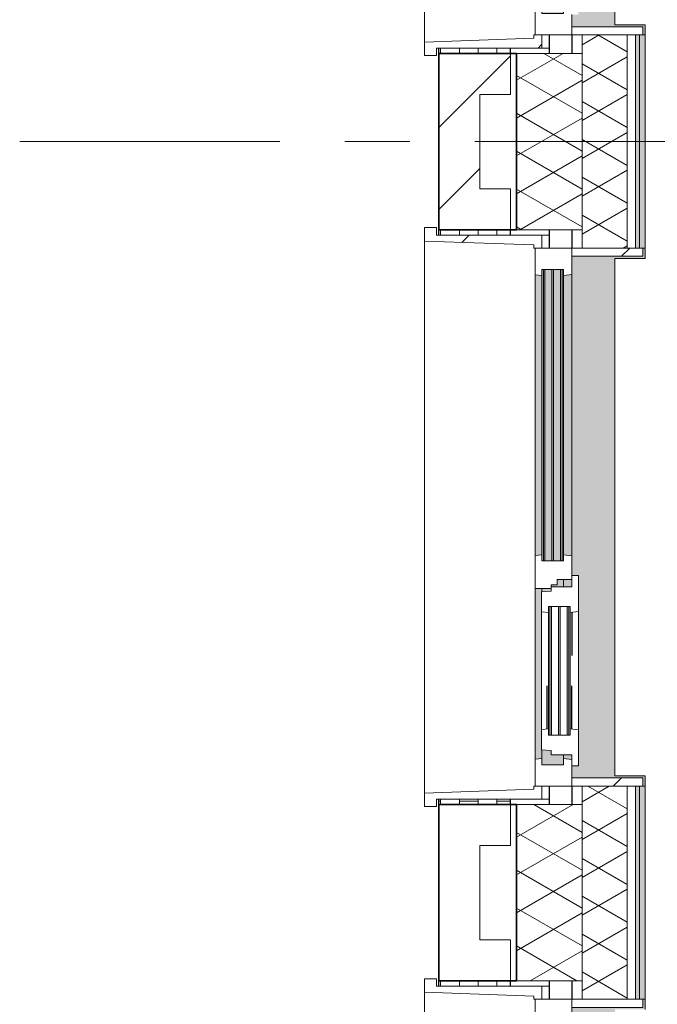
# Model space of a CAD drawing. Extents: x 2744 to 57639, y 3641 to 38820.
# Tile 5 of 179: x 2744 to 4300, y 22722 to 25126. Entities that reach past the tile are written whole.
import ezdxf

# ---------------------------------------------------------------- set-up
doc = ezdxf.new("R2010")
doc.units = 0
doc.header["$LTSCALE"] = 50
doc.linetypes.add('gestippeld', pattern=[6.35, 3.175, -3.175])
doc.linetypes.add('stramien', pattern=[22.225, 12.7, -3.175, 3.175, -3.175])
doc.layers.get('0').update_dxf_attribs({"linetype": 'CONTINUOUS'})
for name, color, linetype, lineweight in [('A-GLAZ', 8, 'CONTINUOUS', 25), ('A-GLAZ-GLAS', 8, 'CONTINUOUS', 25), ('A-WALL', 8, 'CONTINUOUS', 25), ('A-WALL-MBNI', 8, 'CONTINUOUS', 25), ('A-WALL-PATT', 8, 'CONTINUOUS', 50), ('I-WALL', 8, 'CONTINUOUS', 25), ('S-GRID', 8, 'CONTINUOUS', 18)]:
    doc.layers.add(name, color=color, linetype=linetype, lineweight=lineweight)
pattern_1 = [(90, (-5000.86, 18388.203), (-45.688, 3e-15), []), (180, (-5000.86, 18388.2), (-45.688, -105), [45.688, -45.688])]
pattern_2 = [(135, (25744.87, -3941.6), (-212.132, -212.132), [])]
pattern_3 = [(135, (22078.2, -3941.6), (-212.132, -212.132), [])]
pattern_4 = [(135, (23911.53, -3941.6), (-212.132, -212.132), [])]

# ---------------------------------------------------------------- blocks, each defined once
blk = doc.blocks.new('31_KA_Houten kozijn metselwerkgevel met draaiend deel verdieping - 31_KA_Houten kozijn metselwerkgevel met draaiend deel verdieping-V150-Plotview 4e Verdieping - schaal 1 op 100')
at = {"layer": 'A-GLAZ'}
blk.add_hatch(color=256, dxfattribs=at).paths.add_polyline_path([(656.5, 323.5), (656.5, 328.5), (631.5, 328.5), (631.5, 255), (-631.5, 255), (-631.5, 328.5), (-656.5, 328.5), (-656.5, 323.5), (-636.5, 323.5), (-636.5, 150), (143, 150), (143, 166), (607, 166), (607, 150), (636.5, 150), (636.5, 323.5)], flags=0)
h = blk.add_hatch(color=256, dxfattribs=at)
h.paths.add_polyline_path([(591.8, 150), (580, 150), (580, 129.8), (589.5, 129.8), (591.3, 145.8)], flags=0)
h.paths.add_polyline_path([(170, 150), (152.5, 150), (152.5, 129.8), (170, 129.8), (170, 145.8)], flags=0)
h.paths.add_polyline_path([(94.3, 150), (-591.8, 150), (-589.5, 129.8), (92, 129.8), (93.8, 145.8)], flags=0)
at = {"layer": 'A-GLAZ', "lineweight": 18}
h = blk.add_hatch(dxfattribs=at)
h.set_pattern_fill('FP_385', color=256, style=0, pattern_type=2)
h.set_pattern_definition(pattern_2)
h.paths.add_polyline_path([(174, 99), (165, 99), (165, 114), (152.5, 114), (152.5, 150), (94.3, 150), (92, 129.8), (107, 129.8), (107, 77), (92, 77), (93.6, 60), (174, 60), (174, 90.9)], flags=0)
at = {"layer": 'A-GLAZ'}
h = blk.add_hatch(color=256, dxfattribs=at)
h.paths.add_polyline_path([(604.5, 129.8), (580, 129.8), (580, 99), (569.5, 99), (567.9, 77), (604.5, 77)], flags=0)
h.paths.add_polyline_path([(182.1, 77), (180.5, 99), (174, 99), (174, 77), (180.5, 77)], flags=0)
h.paths.add_polyline_path([(170, 99), (170, 129.8), (152.5, 129.8), (152.5, 114), (165, 114), (165, 99)], flags=0)
h.paths.add_polyline_path([(107, 101.3), (-604.5, 101.3), (-604.5, 84.3), (107, 84.3), (107, 99)], flags=0)
h.paths.add_polyline_path([(107, 77), (107, 80.3), (-604.5, 80.3), (-604.5, 77), (93.6, 77)], flags=0)
h.paths.add_polyline_path([(107, 122.3), (-604.5, 122.3), (-604.5, 105.3), (107, 105.3), (107, 114)], flags=0)
h.paths.add_polyline_path([(107, 129.8), (-604.5, 129.8), (-604.5, 126.3), (107, 126.3)], flags=0)
at = {"layer": 'A-GLAZ', "lineweight": 18}
h = blk.add_hatch(dxfattribs=at)
h.set_pattern_fill('FP_385', color=256, style=0, pattern_type=2)
h.set_pattern_definition(pattern_2)
h.paths.add_polyline_path([(-656.5, 56.9), (-656.5, 76.9), (-688.5, 76.9), (-688.5, -180.1), (-706.5, -180.1), (-706.5, -210.1), (-673.9, -210.1), (-664.2, 56.9)], flags=0)
at = {"layer": 'A-GLAZ'}
h = blk.add_hatch(color=256, dxfattribs=at)
h.paths.add_polyline_path([(591.1, 60), (589.5, 77), (174, 76), (174, 60), (589.5, 60)], flags=0)
h.paths.add_polyline_path([(93.6, 60), (92, 77), (-589.5, 77), (-591.1, 60), (92, 60)], flags=0)
at = {"layer": 'A-GLAZ', "lineweight": 18}
h = blk.add_hatch(dxfattribs=at)
h.set_pattern_fill('FP_385', color=256, style=0, pattern_type=2)
h.set_pattern_definition(pattern_2)
h.paths.add_polyline_path([(706.5, -180.1), (688.5, -180.1), (688.5, 76.9), (656.5, 76.9), (656.5, 56.9), (664.2, 56.9), (673.9, -210.1), (706.5, -210.1)], flags=0)
for p, q in [((-656.5, 323.5), (-656.5, 328.5)), ((-636.5, 323.5), (-656.5, 323.5)), ((-656.5, 323.5), (-656.5, 150)), ((-636.5, 150), (-636.5, 323.5)), ((636.5, 323.5), (636.5, 150)), ((656.5, 323.5), (636.5, 323.5)), ((656.5, 328.5), (656.5, 323.5)), ((656.5, 150), (656.5, 323.5)), ((-656.5, 150), (-636.5, 150)), ((-591.8, 150), (-656.5, 150)), ((-656.5, 150), (-656.5, 60)), ((94.3, 150), (-591.8, 150)), ((-589.5, 129.8), (-591.8, 150)), ((94.3, 150), (92, 129.8)), ((143, 150), (94.3, 150)), ((152.5, 114), (152.5, 150)), ((591.8, 150), (589.5, 129.8)), ((656.5, 150), (607, 150)), ((636.5, 150), (656.5, 150)), ((656.5, 60), (656.5, 150)), ((-604.5, 126.3), (-604.5, 129.8)), ((-604.5, 129.8), (-589.5, 129.8)), ((-604.5, 105.3), (-604.5, 122.3)), ((-589.5, 129.8), (92, 129.8)), ((92, 129.8), (107, 129.8)), ((107, 129.8), (107, 126.3)), ((107, 122.3), (107, 105.3)), ((152.5, 129.8), (170, 129.8)), ((580, 129.8), (589.5, 129.8)), ((589.5, 129.8), (604.5, 129.8)), ((604.5, 129.8), (604.5, 77)), ((-604.5, 84.3), (-604.5, 101.3)), ((107, 101.3), (107, 84.3)), ((165, 114), (152.5, 114)), ((165, 99), (165, 114)), ((170, 99), (165, 99)), ((174, 60), (174, 99)), ((-688.5, 94.9), (-688.5, 76.9)), ((-656.5, 76.9), (-688.5, 76.9)), ((-688.5, 76.9), (-688.5, -180.1)), ((-656.5, 56.9), (-656.5, 76.9)), ((-604.5, 77), (-604.5, 80.3)), ((-589.5, 77), (-604.5, 77)), ((-591.1, 60), (-589.5, 77)), ((92, 77), (-589.5, 77)), ((107, 77), (92, 77)), ((92, 77), (93.6, 60)), ((107, 80.3), (107, 77)), ((182.1, 77), (174, 77)), ((589.5, 77), (567.9, 77)), ((604.5, 77), (589.5, 77)), ((589.5, 77), (591.1, 60)), ((656.5, 76.9), (688.5, 76.9)), ((656.5, 56.9), (656.5, 76.9)), ((688.5, 76.9), (688.5, 94.9)), ((688.5, 76.9), (688.5, -180.1)), ((-673.9, -210.1), (-664.2, 56.9)), ((-664.2, 56.9), (-656.5, 56.9)), ((-656.5, 60), (-591.1, 60)), ((-591.1, 60), (93.6, 60)), ((93.6, 60), (174, 60)), ((174, 60), (591.1, 60)), ((591.1, 60), (656.5, 60)), ((664.2, 56.9), (656.5, 56.9)), ((673.9, -210.1), (664.2, 56.9)), ((-688.5, -180.1), (-706.5, -180.1)), ((-706.5, -180.1), (-706.5, -210.1)), ((688.5, -180.1), (706.5, -180.1)), ((706.5, -180.1), (706.5, -210.1)), ((-706.5, -210.1), (-673.9, -210.1)), ((673.9, -210.1), (-673.9, -210.1)), ((706.5, -210.1), (673.9, -210.1))]:
    blk.add_line(p, q, dxfattribs=at)
blk = doc.blocks.new('31_KA_Houten kozijn metselwerkgevel met draaiend deel verdieping - 31_KA_Houten kozijn metselwerkgevel met draaiend deel verdieping-V158-Plotview 4e Verdieping - schaal 1 op 100')
at = {"layer": 'A-GLAZ'}
blk.add_hatch(color=256, dxfattribs=at).paths.add_polyline_path([(656.5, 323.5), (656.5, 328.5), (631.5, 328.5), (631.5, 255), (-631.5, 255), (-631.5, 328.5), (-656.5, 328.5), (-656.5, 323.5), (-636.5, 323.5), (-636.5, 150), (143, 150), (143, 166), (607, 166), (607, 150), (636.5, 150), (636.5, 323.5)], flags=0)
at = {"layer": 'A-GLAZ', "lineweight": 18}
h = blk.add_hatch(dxfattribs=at)
h.set_pattern_fill('FP_391', color=256, style=0, pattern_type=2)
h.set_pattern_definition(pattern_3)
h.paths.add_polyline_path([(656.5, 60), (656.5, 150), (591.8, 150), (589.5, 129.8), (604.5, 129.8), (604.5, 77), (589.5, 77), (591.1, 60)], flags=0)
h.paths.add_polyline_path([(-589.5, 129.8), (-591.8, 150), (-656.5, 150), (-656.5, 60), (-591.1, 60), (-589.5, 77), (-604.5, 77), (-604.5, 129.8)], flags=0)
at = {"layer": 'A-GLAZ'}
h = blk.add_hatch(color=256, dxfattribs=at)
h.paths.add_polyline_path([(591.8, 150), (580, 150), (580, 129.8), (589.5, 129.8), (591.3, 145.8)], flags=0)
h.paths.add_polyline_path([(170, 150), (152.5, 150), (152.5, 129.8), (170, 129.8), (170, 145.8)], flags=0)
h.paths.add_polyline_path([(94.3, 150), (-591.8, 150), (-589.5, 129.8), (92, 129.8), (93.8, 145.8)], flags=0)
h = blk.add_hatch(color=256, dxfattribs=at)
h.paths.add_polyline_path([(604.5, 129.8), (580, 129.8), (580, 99), (569.5, 99), (567.9, 77), (604.5, 77)], flags=0)
h.paths.add_polyline_path([(182.1, 77), (180.5, 99), (174, 99), (174, 77), (180.5, 77)], flags=0)
h.paths.add_polyline_path([(170, 99), (170, 129.8), (152.5, 129.8), (152.5, 114), (165, 114), (165, 99)], flags=0)
h.paths.add_polyline_path([(107, 101.3), (-604.5, 101.3), (-604.5, 84.3), (107, 84.3), (107, 99)], flags=0)
h.paths.add_polyline_path([(107, 77), (107, 80.3), (-604.5, 80.3), (-604.5, 77), (93.6, 77)], flags=0)
h.paths.add_polyline_path([(107, 122.3), (-604.5, 122.3), (-604.5, 105.3), (107, 105.3), (107, 114)], flags=0)
h.paths.add_polyline_path([(107, 129.8), (-604.5, 129.8), (-604.5, 126.3), (107, 126.3)], flags=0)
h = blk.add_hatch(color=256, dxfattribs=at)
h.paths.add_polyline_path([(591.1, 60), (589.5, 77), (174, 76), (174, 60), (589.5, 60)], flags=0)
h.paths.add_polyline_path([(93.6, 60), (92, 77), (-589.5, 77), (-591.1, 60), (92, 60)], flags=0)
at = {"layer": 'A-GLAZ', "lineweight": 18}
h = blk.add_hatch(dxfattribs=at)
h.set_pattern_fill('FP_391', color=256, style=0, pattern_type=2)
h.set_pattern_definition(pattern_3)
h.paths.add_polyline_path([(706.5, -180.1), (688.5, -180.1), (688.5, 76.9), (656.5, 76.9), (656.5, 56.9), (664.2, 56.9), (673.9, -210.1), (706.5, -210.1)], flags=0)
for p, q in [((-656.5, 323.5), (-656.5, 328.5)), ((-636.5, 323.5), (-656.5, 323.5)), ((-656.5, 323.5), (-656.5, 150)), ((-636.5, 150), (-636.5, 323.5)), ((636.5, 323.5), (636.5, 150)), ((656.5, 323.5), (636.5, 323.5)), ((656.5, 328.5), (656.5, 323.5)), ((656.5, 150), (656.5, 323.5)), ((-656.5, 150), (-636.5, 150)), ((-591.8, 150), (-656.5, 150)), ((-656.5, 150), (-656.5, 60)), ((94.3, 150), (-591.8, 150)), ((-589.5, 129.8), (-591.8, 150)), ((94.3, 150), (92, 129.8)), ((143, 150), (94.3, 150)), ((152.5, 114), (152.5, 150)), ((591.8, 150), (589.5, 129.8)), ((656.5, 150), (607, 150)), ((636.5, 150), (656.5, 150)), ((656.5, 60), (656.5, 150)), ((-604.5, 126.3), (-604.5, 129.8)), ((-604.5, 129.8), (-589.5, 129.8)), ((-604.5, 105.3), (-604.5, 122.3)), ((-589.5, 129.8), (92, 129.8)), ((92, 129.8), (107, 129.8)), ((107, 129.8), (107, 126.3)), ((107, 122.3), (107, 105.3)), ((152.5, 129.8), (170, 129.8)), ((580, 129.8), (589.5, 129.8)), ((589.5, 129.8), (604.5, 129.8)), ((604.5, 129.8), (604.5, 77)), ((-604.5, 84.3), (-604.5, 101.3)), ((107, 101.3), (107, 84.3)), ((165, 114), (152.5, 114)), ((165, 99), (165, 114)), ((170, 99), (165, 99)), ((174, 60), (174, 99)), ((-688.5, 94.9), (-688.5, 76.9)), ((-656.5, 76.9), (-688.5, 76.9)), ((-688.5, 76.9), (-688.5, -180.1)), ((-656.5, 56.9), (-656.5, 76.9)), ((-604.5, 77), (-604.5, 80.3)), ((-589.5, 77), (-604.5, 77)), ((-591.1, 60), (-589.5, 77)), ((92, 77), (-589.5, 77)), ((107, 77), (92, 77)), ((92, 77), (93.6, 60)), ((107, 80.3), (107, 77)), ((182.1, 77), (174, 77)), ((589.5, 77), (567.9, 77)), ((604.5, 77), (589.5, 77)), ((589.5, 77), (591.1, 60)), ((656.5, 76.9), (688.5, 76.9)), ((656.5, 56.9), (656.5, 76.9)), ((688.5, 76.9), (688.5, 94.9)), ((688.5, 76.9), (688.5, -180.1)), ((-673.9, -210.1), (-664.2, 56.9)), ((-664.2, 56.9), (-656.5, 56.9)), ((-656.5, 60), (-591.1, 60)), ((-591.1, 60), (93.6, 60)), ((93.6, 60), (174, 60)), ((174, 60), (591.1, 60)), ((591.1, 60), (656.5, 60)), ((664.2, 56.9), (656.5, 56.9)), ((673.9, -210.1), (664.2, 56.9)), ((-688.5, -180.1), (-706.5, -180.1)), ((-706.5, -180.1), (-706.5, -210.1)), ((688.5, -180.1), (706.5, -180.1)), ((706.5, -180.1), (706.5, -210.1)), ((-706.5, -210.1), (-673.9, -210.1)), ((673.9, -210.1), (-673.9, -210.1)), ((706.5, -210.1), (673.9, -210.1))]:
    blk.add_line(p, q, dxfattribs=at)
blk = doc.blocks.new('31_KA_Houten kozijn metselwerkgevel met draaiend deel verdieping - 31_KA_Houten kozijn metselwerkgevel met draaiend deel verdieping-V159-Plotview 4e Verdieping - schaal 1 op 100')
at = {"layer": 'A-GLAZ'}
blk.add_hatch(color=256, dxfattribs=at).paths.add_polyline_path([(656.5, 328.5), (631.5, 328.5), (631.5, 255), (-631.5, 255), (-631.5, 328.5), (-656.5, 328.5), (-656.5, 323.5), (-636.5, 323.5), (-636.5, 150), (143, 150), (143, 166), (607, 166), (607, 150), (636.5, 150), (636.5, 323.5), (656.5, 323.5)], flags=0)
at = {"layer": 'A-GLAZ', "lineweight": 18}
h = blk.add_hatch(dxfattribs=at)
h.set_pattern_fill('FP_392', color=256, style=0, pattern_type=2)
h.set_pattern_definition(pattern_4)
h.paths.add_polyline_path([(656.5, 150), (656.5, 323.5), (636.5, 323.5), (636.5, 150)], flags=0)
h.paths.add_polyline_path([(-636.5, 323.5), (-656.5, 323.5), (-656.5, 150), (-636.5, 150), (-636.5, 258.3)], flags=0)
at = {"layer": 'A-GLAZ'}
h = blk.add_hatch(color=256, dxfattribs=at)
h.paths.add_polyline_path([(591.8, 150), (580, 150), (580, 129.8), (589.5, 129.8), (591.3, 145.8)], flags=0)
h.paths.add_polyline_path([(170, 150), (152.5, 150), (152.5, 129.8), (170, 129.8), (170, 145.8)], flags=0)
h.paths.add_polyline_path([(94.3, 150), (-591.8, 150), (-589.5, 129.8), (92, 129.8), (93.8, 145.8)], flags=0)
h = blk.add_hatch(color=256, dxfattribs=at)
h.paths.add_polyline_path([(604.5, 129.8), (580, 129.8), (580, 99), (569.5, 99), (567.9, 77), (604.5, 77)], flags=0)
h.paths.add_polyline_path([(182.1, 77), (180.5, 99), (174, 99), (174, 77), (180.5, 77)], flags=0)
h.paths.add_polyline_path([(170, 129.8), (152.5, 129.8), (152.5, 114), (165, 114), (165, 99), (170, 99), (170, 126.3)], flags=0)
h.paths.add_polyline_path([(107, 122.3), (-604.5, 122.3), (-604.5, 105.3), (107, 105.3), (107, 114)], flags=0)
h.paths.add_polyline_path([(107, 93), (107, 101.3), (-604.5, 101.3), (-604.5, 84.3), (107, 84.3)], flags=0)
h.paths.add_polyline_path([(107, 77), (107, 80.3), (-604.5, 80.3), (-604.5, 77), (93.6, 77)], flags=0)
h.paths.add_polyline_path([(107, 126.3), (107, 129.8), (-604.5, 129.8), (-604.5, 126.3), (99.3, 126.3)], flags=0)
at = {"layer": 'A-GLAZ', "lineweight": 18}
h = blk.add_hatch(dxfattribs=at)
h.set_pattern_fill('FP_392', color=256, style=0, pattern_type=2)
h.set_pattern_definition(pattern_4)
h.paths.add_polyline_path([(-656.5, 56.9), (-656.5, 76.9), (-688.5, 76.9), (-688.5, -180.1), (-706.5, -180.1), (-706.5, -210.1), (-673.9, -210.1), (-664.2, 56.9)], flags=0)
at = {"layer": 'A-GLAZ'}
h = blk.add_hatch(color=256, dxfattribs=at)
h.paths.add_polyline_path([(591.1, 60), (589.5, 77), (174, 76), (174, 60), (589.5, 60)], flags=0)
h.paths.add_polyline_path([(93.6, 60), (91.9, 77), (-589.5, 77), (-591.1, 60), (92, 60)], flags=0)
at = {"layer": 'A-GLAZ', "lineweight": 18}
for p, q in [((-656.5, 323.5), (-656.5, 328.5)), ((-636.5, 323.5), (-656.5, 323.5)), ((-656.5, 323.5), (-656.5, 150)), ((-636.5, 150), (-636.5, 323.5)), ((636.5, 323.5), (636.5, 150)), ((656.5, 323.5), (636.5, 323.5)), ((656.5, 328.5), (656.5, 323.5)), ((656.5, 150), (656.5, 323.5)), ((-656.5, 150), (-636.5, 150)), ((-591.8, 150), (-656.5, 150)), ((-656.5, 150), (-656.5, 60)), ((94.3, 150), (-591.8, 150)), ((-589.5, 129.8), (-591.8, 150)), ((94.3, 150), (92, 129.8)), ((143, 150), (94.3, 150)), ((152.5, 114), (152.5, 150)), ((591.8, 150), (589.5, 129.8)), ((656.5, 150), (607, 150)), ((636.5, 150), (656.5, 150)), ((656.5, 60), (656.5, 150)), ((-604.5, 126.3), (-604.5, 129.8)), ((-604.5, 129.8), (-589.5, 129.8)), ((-604.5, 105.3), (-604.5, 122.3)), ((-589.5, 129.8), (91.9, 129.8)), ((92, 129.8), (107, 129.8)), ((107, 129.8), (107, 126.3)), ((107, 122.3), (107, 105.3)), ((152.5, 129.8), (170, 129.8)), ((580, 129.8), (589.5, 129.8)), ((589.5, 129.8), (604.5, 129.8)), ((604.5, 129.8), (604.5, 77)), ((-604.5, 84.3), (-604.5, 101.3)), ((107, 101.3), (107, 84.3)), ((165, 114), (152.5, 114)), ((165, 99), (165, 114)), ((170, 99), (165, 99)), ((174, 60), (174, 99)), ((-688.5, 94.9), (-688.5, 76.9)), ((-656.5, 76.9), (-688.5, 76.9)), ((-688.5, 76.9), (-688.5, -180.1)), ((-656.5, 56.9), (-656.5, 76.9)), ((-604.5, 77), (-604.5, 80.3)), ((-589.5, 77), (-604.5, 77)), ((-591.1, 60), (-589.5, 77)), ((91.9, 77), (-589.5, 77)), ((107, 77), (92, 77)), ((92, 77), (93.6, 60)), ((107, 80.3), (107, 77)), ((182.1, 77), (174, 77)), ((589.5, 77), (567.9, 77)), ((604.5, 77), (589.5, 77)), ((589.5, 77), (591.1, 60)), ((656.5, 76.9), (688.5, 76.9)), ((656.5, 56.9), (656.5, 76.9)), ((688.5, 76.9), (688.5, 94.9)), ((688.5, 76.9), (688.5, -180.1)), ((-673.9, -210.1), (-664.2, 56.9)), ((-664.2, 56.9), (-656.5, 56.9)), ((-656.5, 60), (-591.1, 60)), ((-591.1, 60), (93.6, 60)), ((93.6, 60), (174, 60)), ((174, 60), (591.1, 60)), ((591.1, 60), (656.5, 60)), ((664.2, 56.9), (656.5, 56.9)), ((673.9, -210.1), (664.2, 56.9)), ((-688.5, -180.1), (-706.5, -180.1)), ((-706.5, -180.1), (-706.5, -210.1)), ((688.5, -180.1), (706.5, -180.1)), ((706.5, -180.1), (706.5, -210.1)), ((-706.5, -210.1), (-673.9, -210.1)), ((673.9, -210.1), (-673.9, -210.1)), ((706.5, -210.1), (673.9, -210.1))]:
    blk.add_line(p, q, dxfattribs=at)
blk = doc.blocks.new('31_KA_Houten kozijn metselwerkgevel triple glas - Type-9950171-Plotview 4e Verdieping - schaal 1 op 100')
at = {"layer": 'A-GLAZ'}
for points in [[(711.5, -4), (711.5, 0), (0, 0), (0, -4), (335.6, -4)], [(711.5, -25), (711.5, -21), (0, -21), (0, -25), (335.6, -25)], [(711.5, -46), (711.5, -42), (0, -42), (0, -46), (335.6, -46)]]:
    blk.add_hatch(color=256, dxfattribs=at).paths.add_polyline_path(points, flags=0)
at = {"layer": 'A-GLAZ', "lineweight": 18}
for p, q in [((711.5, 0), (0, 0)), ((0, 0), (0, -4)), ((711.5, -4), (711.5, 0)), ((0, -4), (711.5, -4)), ((711.5, -21), (0, -21)), ((0, -21), (0, -25)), ((711.5, -25), (711.5, -21)), ((0, -25), (711.5, -25)), ((711.5, -42), (0, -42)), ((0, -42), (0, -46)), ((0, -46), (711.5, -46)), ((711.5, -46), (711.5, -42))]:
    blk.add_line(p, q, dxfattribs=at)
blk = doc.blocks.new('31_KA_Houten kozijn draaiend deel metselwerkgevel - Type-V160-Plotview 4e Verdieping - schaal 1 op 100')
at = {"layer": 'A-GLAZ', "lineweight": 18}
for p, q in [((60.7, 16), (-27, 16)), ((-27, 16), (-27, 0)), ((63, -4.2), (60.7, 16)), ((349.3, 16), (60.7, 16)), ((349.3, 16), (347, -4.2)), ((437, 16), (349.3, 16)), ((410, 0), (437, 0)), ((437, 0), (437, 16)), ((-27, 0), (0, 0)), ((0, 0), (0, -51)), ((48, -7.5), (48, -4.2)), ((48, -4.2), (63, -4.2)), ((48, -28.5), (48, -11.5)), ((63, -4.2), (347, -4.2)), ((347, -4.2), (362, -4.2)), ((362, -4.2), (362, -7.5)), ((362, -11.5), (362, -28.5)), ((410, -51), (410, 0)), ((48, -49.5), (48, -32.5)), ((362, -32.5), (362, -49.5)), ((0, -51), (10.5, -51)), ((10.5, -51), (12.2, -74)), ((48, -57), (48, -53.5)), ((63, -57), (48, -57)), ((61.4, -74), (63, -57)), ((347, -57), (63, -57)), ((362, -57), (347, -57)), ((347, -57), (348.6, -74)), ((362, -53.5), (362, -57)), ((397.8, -74), (399.5, -51)), ((399.5, -51), (410, -51)), ((12.2, -74), (61.4, -74)), ((61.4, -74), (348.6, -74)), ((348.6, -74), (397.8, -74))]:
    blk.add_line(p, q, dxfattribs=at)
at = {"layer": 'A-GLAZ', "linetype": 'gestippeld'}
blk.add_line((347.3, -60), (241.8, -60), dxfattribs=at)
at = {"layer": 'A-GLAZ-GLAS'}
for p, q in [((62.5, 0), (168.2, 0)), ((347.5, 0), (241.8, 0))]:
    blk.add_line(p, q, dxfattribs=at)
blk = doc.blocks.new('31_KA_Houten kozijn metselwerkgevel triple glas - Type-9950170-Plotview 4e Verdieping - schaal 1 op 100')
at = {"layer": 'A-GLAZ'}
for points in [[(314, 0), (0, 0), (0, -4), (314, -4)], [(314, -21), (0, -21), (0, -25), (314, -25)], [(314, -46), (314, -42), (0, -42), (0, -46), (102, -46)]]:
    blk.add_hatch(color=256, dxfattribs=at).paths.add_polyline_path(points, flags=0)
at = {"layer": 'A-GLAZ', "lineweight": 18}
for p, q in [((314, 0), (0, 0)), ((0, 0), (0, -4)), ((314, -4), (314, 0)), ((0, -4), (314, -4)), ((314, -21), (0, -21)), ((0, -21), (0, -25)), ((314, -25), (314, -21)), ((0, -25), (314, -25)), ((314, -42), (0, -42)), ((0, -42), (0, -46)), ((0, -46), (314, -46)), ((314, -46), (314, -42))]:
    blk.add_line(p, q, dxfattribs=at)
blk = doc.blocks.new('28_KA_prefab betonnen borstwering vierde verdieping zuid - 28_KA_prefab betonnen borstwering vierde verdieping zuid-10146233-Plotview 4e Verdieping - schaal 1 op 100')
at = {"layer": 'A-WALL-PATT', "lineweight": 25}
h = blk.add_hatch(color=256, dxfattribs=at)
h.paths.add_polyline_path([(4356.6, 19178.2), (4356.6, 19493.2), (4366.6, 19493.2), (4366.6, 19498.2), (4351.6, 19498.2), (4351.6, 19328.2), (4270.1, 19328.2), (4270.1, 19588.4), (4256.6, 19588.4), (4256.6, 19178.2)], flags=0)
h.paths.add_polyline_path([(4256.6, 20901.4), (4270.1, 20901.4), (4270.1, 21421.7), (4256.6, 21421.7), (4256.6, 20961.8)], flags=0)
h.paths.add_polyline_path([(4351.6, 20991.5), (4366.6, 20991.5), (4366.6, 20996.5), (4356.6, 20996.5), (4356.6, 21326.5), (4366.6, 21326.5), (4366.6, 21331.5), (4351.6, 21331.5), (4351.6, 20996.5)], flags=0)
h.paths.add_polyline_path([(4256.6, 22734.7), (4270.1, 22734.7), (4270.1, 23255), (4256.6, 23255), (4256.6, 22824.9)], flags=0)
h.paths.add_polyline_path([(4361.6, 22824.9), (4366.6, 22824.9), (4366.6, 22829.9), (4356.6, 22829.9), (4356.6, 23159.9), (4366.6, 23160.2), (4366.6, 23164.9), (4351.6, 23164.9), (4351.6, 22824.9), (4356.6, 22824.9)], flags=0)
h.paths.add_polyline_path([(4256.6, 24568), (4270.1, 24568), (4270.1, 25088.4), (4256.6, 25088.4), (4256.6, 24658.2)], flags=0)
h.paths.add_polyline_path([(4361.6, 24658.2), (4366.6, 24658.2), (4366.6, 24663.2), (4356.6, 24663.2), (4356.6, 24993.2), (4366.6, 24993.2), (4366.6, 24998.2), (4351.6, 24998.2), (4351.6, 24658.2), (4356.6, 24658.2)], flags=0)
h.paths.add_polyline_path([(4256.6, 26401.4), (4270.1, 26401.4), (4270.1, 26921.7), (4256.6, 26921.7), (4256.6, 26457.7)], flags=0)
h.paths.add_polyline_path([(4351.6, 26491.5), (4366.6, 26491.5), (4366.6, 26496.5), (4356.6, 26496.5), (4356.6, 26826.5), (4366.6, 26826.5), (4366.6, 26831.5), (4351.6, 26831.5), (4351.6, 26496.5)], flags=0)
h.paths.add_polyline_path([(4265.1, 28234.7), (4270.1, 28234.7), (4270.1, 28755), (4256.6, 28755), (4256.6, 28234.7)], flags=0)
h.paths.add_polyline_path([(4366.6, 28324.9), (4366.6, 28329.9), (4356.6, 28329.9), (4356.6, 28659.9), (4366.6, 28659.9), (4366.6, 28664.9), (4351.6, 28664.9), (4351.6, 28324.9), (4361.6, 28324.9)], flags=0)
h.paths.add_polyline_path([(4265.1, 30068), (4270.1, 30068), (4270.1, 30588.4), (4256.6, 30588.4), (4256.6, 30068)], flags=0)
h.paths.add_polyline_path([(4366.6, 30158.2), (4366.6, 30163.2), (4356.6, 30163.2), (4356.6, 30493.2), (4366.6, 30493.2), (4366.6, 30498.2), (4351.6, 30498.2), (4351.6, 30158.2), (4361.6, 30158.2)], flags=0)
h.paths.add_polyline_path([(4270.1, 31901.4), (4270.1, 32421.7), (4256.6, 32421.7), (4256.6, 31901.4), (4265.1, 31901.4)], flags=0)
h.paths.add_polyline_path([(4351.6, 31991.5), (4366.6, 31991.5), (4366.6, 31996.5), (4356.6, 31996.5), (4356.6, 32326.5), (4366.6, 32326.5), (4366.6, 32331.5), (4351.6, 32331.5), (4351.6, 31996.5)], flags=0)
h.paths.add_polyline_path([(4256.6, 33734.7), (4270.1, 33734.7), (4270.1, 34255), (4256.6, 34255), (4256.6, 33824.9)], flags=0)
h.paths.add_polyline_path([(4366.6, 33824.9), (4366.6, 33829.9), (4356.6, 33829.9), (4356.6, 34159.9), (4366.6, 34159.9), (4366.6, 34166.9), (4351.6, 34166.9), (4351.6, 33824.9), (4361.6, 33824.9)], flags=0)
h.paths.add_polyline_path([(4270.1, 35568), (4270.1, 35828.2), (4351.6, 35828.2), (4351.6, 35658.2), (4366.6, 35658.2), (4366.6, 35663.2), (4356.6, 35663.2), (4356.6, 35993.2), (4676.6, 35993.2), (4676.6, 35978.2), (4681.6, 35978.2), (4681.6, 35998.2), (4516.6, 35998.2), (4516.6, 36074.7), (4776.8, 36074.7), (4776.8, 36088.2), (4256.6, 36088.2), (4256.6, 35568), (4265.1, 35568)], flags=0)
h.paths.add_polyline_path([(19068.1, 35978.2), (19076.6, 35978.2), (19075.8, 36088.2), (18923.1, 36088.2), (18923.1, 36074.7), (19068.1, 36074.7)], flags=0)
h.paths.add_polyline_path([(17509.9, 35978.2), (17514.9, 35978.2), (17514.9, 35998.2), (17184.9, 35998.2), (17184.9, 35978.2), (17189.9, 35978.2), (17189.9, 35993.2), (17509.9, 35993.2), (17509.9, 35983.2)], flags=0)
h.paths.add_polyline_path([(15351.6, 35978.2), (15356.6, 35978.2), (15356.6, 35993.2), (15676.6, 35993.2), (15676.6, 35978.2), (15681.6, 35978.2), (15681.6, 35998.2), (15351.6, 35998.2), (15351.6, 35983.2)], flags=0)
h.paths.add_polyline_path([(13848.3, 35978.2), (13848.3, 35998.2), (13730.8, 35998.2), (13730.8, 35993.5), (13635.8, 35993.5), (13635.8, 35998.2), (13518.3, 35998.2), (13518.3, 35978.2), (13523.3, 35978.2), (13523.3, 35993.2), (13843.3, 35993.2), (13843.3, 35978.2)], flags=0)
h.paths.add_polyline_path([(12014.9, 35978.2), (12014.9, 35998.2), (11897.4, 35998.2), (11897.4, 35993.5), (11802.4, 35993.5), (11802.4, 35998.2), (11684.9, 35998.2), (11684.9, 35978.2), (11689.9, 35978.2), (11689.9, 35993.2), (12009.9, 35993.2), (12009.9, 35978.2)], flags=0)
h.paths.add_polyline_path([(10176.6, 35978.2), (10181.6, 35978.2), (10181.6, 35998.2), (10064.1, 35998.2), (10064.1, 35993.5), (9969.1, 35993.5), (9969.1, 35998.2), (9856.6, 35998.2), (9856.6, 35993.2), (10176.6, 35993.2), (10176.6, 35983.2)], flags=0)
h.paths.add_polyline_path([(8343.3, 35978.2), (8348.3, 35978.2), (8348.3, 35998.2), (8018.3, 35998.2), (8018.3, 35978.2), (8023.3, 35978.2), (8023.3, 35993.2), (8343.3, 35993.2), (8343.3, 35983.2)], flags=0)
h.paths.add_polyline_path([(6514.9, 35978.2), (6514.9, 35998.2), (6184.9, 35998.2), (6184.9, 35978.2), (6189.9, 35978.2), (6189.9, 35993.2), (6509.9, 35993.2), (6509.9, 35978.2)], flags=0)
h.paths.add_polyline_path([(17514.9, 36074.7), (17610.1, 36074.7), (17610.1, 36088.2), (17089.8, 36088.2), (17089.8, 36074.7), (17470.6, 36074.7)], flags=0)
h.paths.add_polyline_path([(15776.8, 36074.7), (15776.8, 36088.2), (15256.4, 36088.2), (15256.4, 36074.7), (15681.6, 36074.7)], flags=0)
h.paths.add_polyline_path([(9756.4, 36074.7), (9969.1, 36074.7), (9969.1, 36088.2), (9756.4, 36088.2), (9756.4, 36079.7)], flags=0)
h.paths.add_polyline_path([(11897.4, 36074.7), (12110.1, 36074.7), (12110.1, 36088.2), (11897.4, 36088.2)], flags=0)
h.paths.add_polyline_path([(11802.4, 36074.7), (11802.4, 36088.2), (11589.8, 36088.2), (11589.8, 36074.7), (11783.2, 36074.7)], flags=0)
h.paths.add_polyline_path([(13635.8, 36074.7), (13635.8, 36088.2), (13423.1, 36088.2), (13423.1, 36074.7), (13518.3, 36074.7)], flags=0)
h.paths.add_polyline_path([(10181.6, 36074.7), (10276.8, 36074.7), (10276.8, 36088.2), (10064.1, 36088.2), (10064.1, 36074.7)], flags=0)
h.paths.add_polyline_path([(13730.8, 36074.7), (13943.4, 36074.7), (13943.4, 36088.2), (13730.8, 36088.2)], flags=0)
h.paths.add_polyline_path([(8443.4, 36074.7), (8443.4, 36088.2), (7923.1, 36088.2), (7923.1, 36074.7), (8348.3, 36074.7)], flags=0)
h.paths.add_polyline_path([(6610.1, 36074.7), (6610.1, 36088.2), (6089.8, 36088.2), (6089.8, 36074.7), (6514.9, 36074.7)], flags=0)
blk = doc.blocks.new('vensterbank tweede verdieping3 - vensterbank tweede verdieping-12052795-Plotview 4e Verdieping - schaal 1 op 100')
at = {"layer": 'A-GLAZ', "lineweight": 18}
for p, q in [((4196.6, 26376.4), (4196.6, 25113.4)), ((4196.6, 25113.4), (4270.1, 25113.4)), ((4270.1, 25113.4), (4270.1, 24543)), ((4270.1, 24543), (4196.6, 24543)), ((4196.6, 24543), (4196.6, 23280)), ((4196.6, 23280), (4270.1, 23280)), ((4270.1, 23280), (4270.1, 22709.7))]:
    blk.add_line(p, q, dxfattribs=at)
blk = doc.blocks.new('Onderlegger 4e verdieping')
at = {"layer": 'A-WALL-PATT', "lineweight": 18}
h = blk.add_hatch(dxfattribs=at)
h.set_pattern_fill('FP_410', color=256, angle=60, style=0, pattern_type=2)
h.set_pattern_definition([(330, (4156.6, 27673.84), (80.0104, 46.182), []), (30, (4156.6, 27581.44), (0.0104, 92.382), [])])
h.paths.add_polyline_path([(4199.9, 19119.5), (4226.6, 19119.5), (4226.6, 19588.4), (4116.6, 19588.4), (4116.6, 19119.5)], flags=0)
h.paths.add_polyline_path([(4116.6, 20901.4), (4226.6, 20901.4), (4226.6, 21421.7), (4116.6, 21421.7), (4116.6, 20961.8)], flags=0)
h.paths.add_polyline_path([(4199.9, 22734.7), (4226.6, 22734.7), (4226.6, 23255), (4116.6, 23255), (4116.6, 22734.7)], flags=0)
h.paths.add_polyline_path([(4226.6, 24568), (4226.6, 25088.4), (4116.6, 25088.4), (4116.6, 24568), (4199.9, 24568)], flags=0)
h.paths.add_polyline_path([(4199.9, 26401.4), (4226.6, 26401.4), (4226.6, 26921.7), (4116.6, 26921.7), (4116.6, 26401.4)], flags=0)
h.paths.add_polyline_path([(4199.9, 28234.7), (4226.6, 28234.7), (4226.6, 28755), (4116.6, 28755), (4116.6, 28234.7)], flags=0)
h.paths.add_polyline_path([(4116.6, 30068), (4226.6, 30068), (4226.6, 30588.4), (4116.6, 30588.4), (4116.6, 30194.8)], flags=0)
h.paths.add_polyline_path([(4199.9, 31901.4), (4226.6, 31901.4), (4226.6, 32421.7), (4116.6, 32421.7), (4116.6, 31901.4)], flags=0)
h.paths.add_polyline_path([(4116.6, 33734.7), (4226.6, 33734.7), (4226.6, 34255), (4116.6, 34255), (4116.6, 34151.8)], flags=0)
h.paths.add_polyline_path([(4199.9, 35568), (4226.6, 35568), (4226.6, 36228.2), (4116.6, 36228.2), (4116.6, 35568)], flags=0)
h = blk.add_hatch(dxfattribs=at)
h.set_pattern_fill('FP_9', color=256, style=0, pattern_type=2)
h.set_pattern_definition([(0, (0, 0), (406.4, 101.6), [33.528, -271.272, 33.528, -271.272, -1625.6]), (0, (0, 0), (406.4, 101.6), [-609.6, 33.528, -576.072, 33.528, -271.272, -711.2]), (0, (0, 0), (406.4, 101.6), [-1524, 33.528, -169.672, 33.528, -474.472]), (120, (152.4, 50.8), (-291.18818, 301.15272), [33.528, -271.272, 33.528, -271.272, -1625.6]), (120, (152.4, 50.8), (-291.18818, 301.15272), [-609.6, 33.528, -576.072, 33.528, -271.272, -711.2]), (120, (152.4, 50.8), (-291.18818, 301.15272), [-1524, 33.528, -169.672, 33.528, -474.472]), (240, (203.2, 254), (-115.21182, -402.75272), [33.528, -271.272, 33.528, -271.272, -1625.6]), (240, (203.2, 254), (-115.21182, -402.75272), [-609.6, 33.528, -576.072, 33.528, -271.272, -711.2]), (240, (203.2, 254), (-115.21182, -402.75272), [-1524, 33.528, -169.672, 33.528, -474.472])])
h.paths.add_polyline_path([(4246.6, 19119.5), (4256.6, 19119.5), (4256.6, 19588.4), (4246.6, 19588.4), (4246.6, 19203.1)], flags=0)
h.paths.add_polyline_path([(4256.6, 20901.4), (4256.6, 21421.7), (4246.6, 21421.7), (4246.6, 20901.4)], flags=0)
h.paths.add_polyline_path([(4256.6, 22734.7), (4256.6, 23255), (4246.6, 23255), (4246.6, 22734.7)], flags=0)
h.paths.add_polyline_path([(4256.6, 24568), (4256.6, 25088.4), (4246.6, 25088.4), (4246.6, 24568)], flags=0)
h.paths.add_polyline_path([(4256.6, 26401.4), (4256.6, 26921.7), (4246.6, 26921.7), (4246.6, 26401.4)], flags=0)
h.paths.add_polyline_path([(4256.6, 28234.7), (4256.6, 28755), (4246.6, 28755), (4246.6, 28234.7)], flags=0)
h.paths.add_polyline_path([(4256.6, 30068), (4256.6, 30588.4), (4246.6, 30588.4), (4246.6, 30068)], flags=0)
h.paths.add_polyline_path([(4246.6, 31901.4), (4256.6, 31901.4), (4256.6, 32421.7), (4246.6, 32421.7), (4246.6, 31953.5)], flags=0)
h.paths.add_polyline_path([(4256.6, 33734.7), (4256.6, 34255), (4246.6, 34255), (4246.6, 33734.7)], flags=0)
h.paths.add_polyline_path([(4246.6, 35568), (4256.6, 35568), (4256.6, 36228.2), (4246.6, 36228.2), (4246.6, 35690.7)], flags=0)
h = blk.add_hatch(dxfattribs=at)
h.set_pattern_fill('FP_1', color=256, angle=45, style=0, pattern_type=2)
h.set_pattern_definition([(45, (400, -4e-13), (-565.685, 565.685), []), (45, (600, -6e-13), (-565.685, 565.685), [])])
h.paths.add_polyline_path([(3766.6, 18388.2), (3767.1, 18388.2), (3767.1, 18548.2), (3866.6, 18548.2), (3866.6, 19443.4), (3941.6, 19443.4), (3941.6, 19543.4), (3766.6, 19543.4), (3766.6, 19203.1)], flags=0)
h.paths.add_polyline_path([(3766.6, 20946.4), (3941.6, 20946.4), (3941.6, 21046.4), (3866.6, 21046.4), (3866.6, 21276.7), (3941.6, 21276.7), (3941.6, 21376.7), (3766.6, 21376.7), (3766.6, 20961.8)], flags=0)
h.paths.add_polyline_path([(3941.6, 22779.7), (3941.6, 22879.7), (3866.6, 22879.7), (3866.6, 23110), (3941.6, 23110), (3941.6, 23210), (3766.6, 23210), (3766.6, 22779.7), (3883.9, 22779.7)], flags=0)
h.paths.add_polyline_path([(3941.6, 24613), (3941.6, 24713), (3866.6, 24713), (3866.6, 24943.4), (3941.6, 24943.4), (3941.6, 25043.4), (3766.6, 25043.4), (3766.6, 24613), (3883.9, 24613)], flags=0)
h.paths.add_polyline_path([(3766.6, 26446.4), (3941.6, 26446.4), (3941.6, 26546.4), (3866.6, 26546.4), (3866.6, 26776.7), (3941.6, 26776.7), (3941.6, 26876.7), (3766.6, 26876.7)], flags=0)
h.paths.add_polyline_path([(3766.6, 28279.7), (3941.6, 28279.7), (3941.6, 28379.7), (3866.6, 28379.7), (3866.6, 28610), (3941.6, 28610), (3941.6, 28710), (3766.6, 28710)], flags=0)
h.paths.add_polyline_path([(3941.6, 30113), (3941.6, 30213), (3866.6, 30213), (3866.6, 30443.4), (3941.6, 30443.4), (3941.6, 30543.4), (3766.6, 30543.4), (3766.6, 30113), (3883.9, 30113)], flags=0)
h.paths.add_polyline_path([(3883.9, 31946.4), (3941.6, 31946.4), (3941.6, 32046.4), (3866.6, 32046.4), (3866.6, 32276.7), (3941.6, 32276.7), (3941.6, 32376.7), (3766.6, 32376.7), (3766.6, 31946.4)], flags=0)
h.paths.add_polyline_path([(3883.9, 33779.7), (3941.6, 33779.7), (3941.6, 33879.7), (3866.6, 33879.7), (3866.6, 34110), (3941.6, 34110), (3941.6, 34210), (3766.6, 34210), (3766.6, 33779.7)], flags=0)
h.paths.add_polyline_path([(3766.6, 35613), (3941.6, 35613), (3941.6, 35713), (3866.6, 35713), (3866.6, 35828.2), (3766.6, 35828.2)], flags=0)
h = blk.add_hatch(dxfattribs=at)
h.set_pattern_fill('FP_4', color=256, angle=60, style=0, pattern_type=2)
h.set_pattern_definition([(330, (3806.6, 27108.2), (80.0104, 46.182), []), (30, (3806.6, 27015.8), (0.0104, 92.382), [])])
h.paths.add_polyline_path([(4116.6, 18388.2), (4116.6, 19543.4), (3956.6, 19543.4), (3956.6, 18388.2)], flags=0)
h.paths.add_polyline_path([(3956.6, 20946.4), (4116.6, 20946.4), (4116.6, 21376.7), (3956.6, 21376.7), (3956.6, 20961.8)], flags=0)
h.paths.add_polyline_path([(4116.6, 22779.7), (4116.6, 23210), (3956.6, 23210), (3956.6, 22779.7)], flags=0)
h.paths.add_polyline_path([(4116.6, 24613), (4116.6, 25043.4), (3956.6, 25043.4), (3956.6, 24613)], flags=0)
h.paths.add_polyline_path([(4116.6, 26446.4), (4116.6, 26876.7), (3956.6, 26876.7), (3956.6, 26446.4)], flags=0)
h.paths.add_polyline_path([(4116.6, 28279.7), (4116.6, 28710), (3956.6, 28710), (3956.6, 28279.7)], flags=0)
h.paths.add_polyline_path([(4116.6, 30113), (4116.6, 30543.4), (3956.6, 30543.4), (3956.6, 30113)], flags=0)
h.paths.add_polyline_path([(4116.6, 31946.4), (4116.6, 32376.7), (3956.6, 32376.7), (3956.6, 31946.4)], flags=0)
h.paths.add_polyline_path([(4116.6, 33779.7), (4116.6, 34210), (3956.6, 34210), (3956.6, 33779.7)], flags=0)
h.paths.add_polyline_path([(4116.6, 35613), (4116.6, 35828.2), (3956.6, 35828.2), (3956.6, 35613)], flags=0)
h = blk.add_hatch(dxfattribs=at)
h.set_pattern_fill('FP_5', color=256, style=0, pattern_type=2)
h.set_pattern_definition(pattern_1)
h.paths.add_polyline_path([(3937.1, 25043.4), (3941.6, 25043.4), (3941.6, 25056.4), (3766.6, 25056.4), (3766.6, 25043.4), (3883.9, 25043.4)], flags=0)
h.paths.add_polyline_path([(3883.9, 26433.4), (3941.6, 26433.4), (3941.6, 26446.4), (3766.6, 26446.4), (3766.6, 26433.4), (3866.6, 26433.4)], flags=0)
h = blk.add_hatch(dxfattribs=at)
h.set_pattern_fill('FP_5', color=256, style=0, pattern_type=2)
h.set_pattern_definition(pattern_1)
h.paths.add_polyline_path([(3937.1, 23210), (3941.6, 23210), (3941.6, 23223), (3766.6, 23223), (3766.6, 23210), (3883.9, 23210)], flags=0)
h.paths.add_polyline_path([(3883.9, 24600), (3941.6, 24600), (3941.6, 24613), (3766.6, 24613), (3766.6, 24600), (3866.6, 24600)], flags=0)
h = blk.add_hatch(dxfattribs=at)
h.set_pattern_fill('FP_5', color=256, style=0, pattern_type=2)
h.set_pattern_definition(pattern_1)
h.paths.add_polyline_path([(3937.1, 21376.7), (3941.6, 21376.7), (3941.6, 21389.7), (3766.6, 21389.7), (3766.6, 21376.7), (3883.9, 21376.7)], flags=0)
h.paths.add_polyline_path([(3883.9, 22766.7), (3941.6, 22766.7), (3941.6, 22779.7), (3766.6, 22779.7), (3766.6, 22766.7), (3866.6, 22766.7)], flags=0)
at = {"layer": 'A-WALL'}
for p, q in [((4036.5, 25088.4), (4036.5, 25043.4)), ((4091.6, 25088.4), (4091.6, 25043.4)), ((3766.6, 25043.4), (3766.6, 25056.4)), ((3941.6, 25043.4), (3941.6, 25056.4)), ((3766.6, 24600), (3766.6, 24613)), ((3941.6, 24600), (3941.6, 24613)), ((4036.5, 24613), (4036.5, 24568)), ((4091.6, 24613), (4091.6, 24568)), ((4036.5, 23255), (4036.5, 23210)), ((4091.6, 23255), (4091.6, 23210)), ((3766.6, 23210), (3766.6, 23223)), ((3941.6, 23210), (3941.6, 23223)), ((3766.6, 22766.7), (3766.6, 22779.7)), ((3941.6, 22766.7), (3941.6, 22779.7)), ((4036.5, 22779.7), (4036.5, 22734.7)), ((4091.6, 22779.7), (4091.6, 22734.7))]:
    blk.add_line(p, q, dxfattribs=at)
at = {"layer": 'A-WALL', "lineweight": 35}
for p, q in [((3956.6, 25043.4), (3766.6, 25043.4)), ((3766.6, 25043.4), (3766.6, 24613)), ((3956.6, 25043.4), (3956.6, 24613)), ((3766.6, 24613), (3956.6, 24613)), ((3956.6, 23210), (3766.6, 23210)), ((3766.6, 23210), (3766.6, 22779.7)), ((3956.6, 23210), (3956.6, 22779.7)), ((3766.6, 22779.7), (3956.6, 22779.7))]:
    blk.add_line(p, q, dxfattribs=at)
at = {"layer": 'A-WALL', "lineweight": 18}
for p, q in [((3941.6, 24943.4), (3941.6, 25043.4)), ((4116.6, 25043.4), (3956.6, 25043.4)), ((3866.6, 24943.4), (3866.6, 24713)), ((3941.6, 24943.4), (3866.6, 24943.4)), ((3866.6, 24713), (3941.6, 24713)), ((3941.6, 24613), (3941.6, 24713)), ((3956.6, 24613), (4116.6, 24613)), ((3941.6, 23110), (3941.6, 23210)), ((4116.6, 23210), (3956.6, 23210)), ((3866.6, 23110), (3866.6, 22879.7)), ((3941.6, 23110), (3866.6, 23110)), ((3866.6, 22879.7), (3941.6, 22879.7)), ((3941.6, 22779.7), (3941.6, 22879.7)), ((3956.6, 22779.7), (4116.6, 22779.7))]:
    blk.add_line(p, q, dxfattribs=at)
at = {"layer": 'I-WALL', "lineweight": 18}
for p, q in [((4116.6, 25088.4), (4116.6, 24568)), ((4226.6, 25088.4), (4226.6, 24568)), ((4246.6, 25088.4), (4246.6, 24568)), ((4256.6, 24568), (4256.6, 25088.4)), ((4116.6, 23255), (4116.6, 22734.7)), ((4226.6, 23255), (4226.6, 22734.7)), ((4246.6, 23255), (4246.6, 22734.7)), ((4256.6, 22734.7), (4256.6, 23255))]:
    blk.add_line(p, q, dxfattribs=at)
at = {"layer": 'S-GRID', "linetype": 'stramien'}
blk.add_line((2743.8, 24828.2), (56270.4, 24828.2), dxfattribs=at)
at = {"layer": 'A-GLAZ'}
blk.add_blockref('vensterbank tweede verdieping3 - vensterbank tweede verdieping-12052795-Plotview 4e Verdieping - schaal 1 op 100', (0, 0), dxfattribs=at)
at = {"layer": 'A-GLAZ', "rotation": 269.9999999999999}
for name, p in [('31_KA_Houten kozijn metselwerkgevel met draaiend deel verdieping - 31_KA_Houten kozijn metselwerkgevel met draaiend deel verdieping-V150-Plotview 4e Verdieping - schaal 1 op 100', (3941.6, 25744.9)), ('31_KA_Houten kozijn metselwerkgevel met draaiend deel verdieping - 31_KA_Houten kozijn metselwerkgevel met draaiend deel verdieping-V159-Plotview 4e Verdieping - schaal 1 op 100', (3941.6, 23911.5)), ('31_KA_Houten kozijn metselwerkgevel triple glas - Type-9950171-Plotview 4e Verdieping - schaal 1 op 100', (4067.9, 24516.1)), ('31_KA_Houten kozijn draaiend deel metselwerkgevel - Type-V160-Plotview 4e Verdieping - schaal 1 op 100', (4091.6, 23741.5)), ('31_KA_Houten kozijn metselwerkgevel triple glas - Type-9950170-Plotview 4e Verdieping - schaal 1 op 100', (4084.1, 23693.5)), ('31_KA_Houten kozijn metselwerkgevel met draaiend deel verdieping - 31_KA_Houten kozijn metselwerkgevel met draaiend deel verdieping-V158-Plotview 4e Verdieping - schaal 1 op 100', (3941.6, 22078.2))]:
    blk.add_blockref(name, p, dxfattribs=at)
at = {"layer": 'A-WALL-MBNI'}
blk.add_blockref('28_KA_prefab betonnen borstwering vierde verdieping zuid - 28_KA_prefab betonnen borstwering vierde verdieping zuid-10146233-Plotview 4e Verdieping - schaal 1 op 100', (0, 0), dxfattribs=at)

msp = doc.modelspace()

# ---------------------------------------------------------------- block references
msp.add_blockref('Onderlegger 4e verdieping', (0, 0))

doc.saveas('drawing.dxf')
